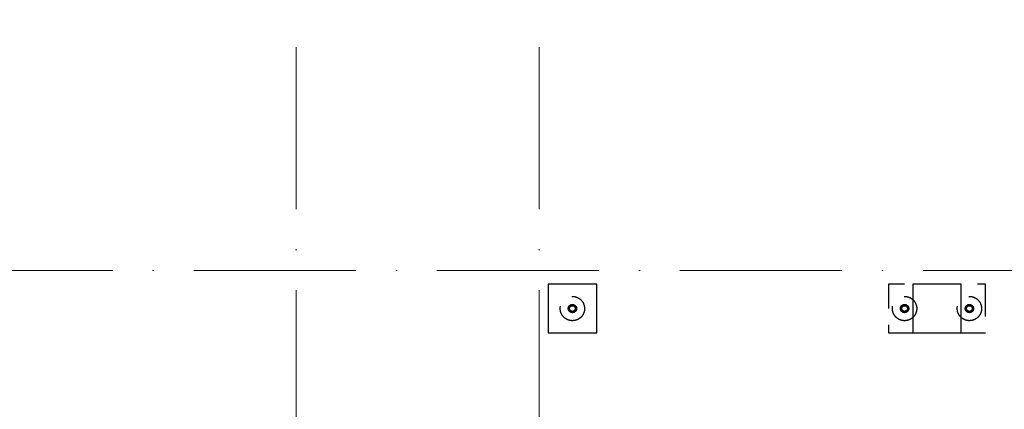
# Model space of a CAD drawing. Header units: millimetres. Extents: x -2694 to 330324, y -17289 to 76899.
# Tile 12 of 142: x 35359 to 47511, y 32037 to 36844. Entities that reach past the tile are written whole.
import ezdxf

# ---------------------------------------------------------------- set-up
doc = ezdxf.new("R2010")
doc.units = ezdxf.units.MM
for name, pattern in [('IMPORT-A_CARA_07', [700, 500, -200]), ('IMPORT-A_CARA_15', [760, 500, -130, 0, -130]), ('Čerchovaná 20mm', [3000, 2000, -500, 0, -500])]:
    doc.linetypes.add(name, pattern=pattern)
for name, color, linetype, lineweight in [('02_0_25386_PODLAHA HALY A ZÁKLADY VESTAVKŮ 4_6_2025_dwg', 8, 'Continuous', 9), ('CA_NOVÉ K-CE', 12, 'Continuous', 25), ('CA_NOVÉ K-CE NEVHRA', 12, 'IMPORT-A_CARA_07', 25), ('CA_OSY', 5, 'IMPORT-A_CARA_15', 13)]:
    doc.layers.add(name, color=color, linetype=linetype, lineweight=lineweight)

# ---------------------------------------------------------------- blocks, each defined once
blk = doc.blocks.new('02_0_25386_PODLAHA HALY A ZÁKLADY VESTAVKŮ 4_6_2025_dwg_A$C5eb6fe63-2769429-BOURÁNÍ STÁVAJÍCÍCH ZÁKLADOVÝCH PRVKŮ')
at = {"layer": 'CA_NOVÉ K-CE', "color": 1, "flags": 128}
blk.add_lwpolyline([(-300, -300), (300, -300), (300, 300), (-300, 300)], close=True, dxfattribs=at)
at = {"layer": 'CA_NOVÉ K-CE NEVHRA', "color": 1, "flags": 128}
blk.add_lwpolyline([(-600, -300), (600, -300), (600, 300), (-600, 300)], close=True, dxfattribs=at)
at = {"layer": 'CA_NOVÉ K-CE NEVHRA', "color": 1}
for centre, radius in [((-400, 0), 150), ((400, 0), 150), ((-400, 0), 51), ((-400, 0), 35), ((400, 0), 51), ((400, 0), 35)]:
    blk.add_circle(centre, radius, dxfattribs=at)
blk = doc.blocks.new('02_0_25386_PODLAHA HALY A ZÁKLADY VESTAVKŮ 4_6_2025_dwg_A$Cb83b9660-2769428-BOURÁNÍ STÁVAJÍCÍCH ZÁKLADOVÝCH PRVKŮ')
at = {"layer": 'CA_NOVÉ K-CE', "color": 1, "flags": 128}
blk.add_lwpolyline([(-300, -300), (300, -300), (300, 300), (-300, 300)], close=True, dxfattribs=at)
at = {"layer": 'CA_NOVÉ K-CE NEVHRA', "color": 1}
for radius in [150, 51, 35]:
    blk.add_circle((0, 0), radius, dxfattribs=at)
blk = doc.blocks.new('02_0_25386_PODLAHA HALY A ZÁKLADY VESTAVKŮ 4_6_2025_dwg-2745952-BOURÁNÍ STÁVAJÍCÍCH ZÁKLADOVÝCH PRVKŮ')
for name, p in [('02_0_25386_PODLAHA HALY A ZÁKLADY VESTAVKŮ 4_6_2025_dwg_A$Cb83b9660-2769428-BOURÁNÍ STÁVAJÍCÍCH ZÁKLADOVÝCH PRVKŮ', (2348763, -1764267)), ('02_0_25386_PODLAHA HALY A ZÁKLADY VESTAVKŮ 4_6_2025_dwg_A$C5eb6fe63-2769429-BOURÁNÍ STÁVAJÍCÍCH ZÁKLADOVÝCH PRVKŮ', (2353263, -1764267))]:
    blk.add_blockref(name, p)

msp = doc.modelspace()

# ---------------------------------------------------------------- linework, layer by layer
at = {"layer": 'CA_OSY', "linetype": 'Čerchovaná 20mm', "lineweight": 9}
for p, q in [((38770, -1496.2), (38770, 75184.5)), ((41770, -1496.2), (41770, 75184.5)), ((-1493.6, 33749.9), (299971.9, 33749.9))]:
    msp.add_line(p, q, dxfattribs=at)

# ---------------------------------------------------------------- block references
at = {"layer": '02_0_25386_PODLAHA HALY A ZÁKLADY VESTAVKŮ 4_6_2025_dwg', "color": 240, "linetype": 'IMPORT-A_CARA_07'}
msp.add_blockref('02_0_25386_PODLAHA HALY A ZÁKLADY VESTAVKŮ 4_6_2025_dwg-2745952-BOURÁNÍ STÁVAJÍCÍCH ZÁKLADOVÝCH PRVKŮ', (-2306582.6, 1797547.1), dxfattribs=at)

doc.saveas('drawing.dxf')
